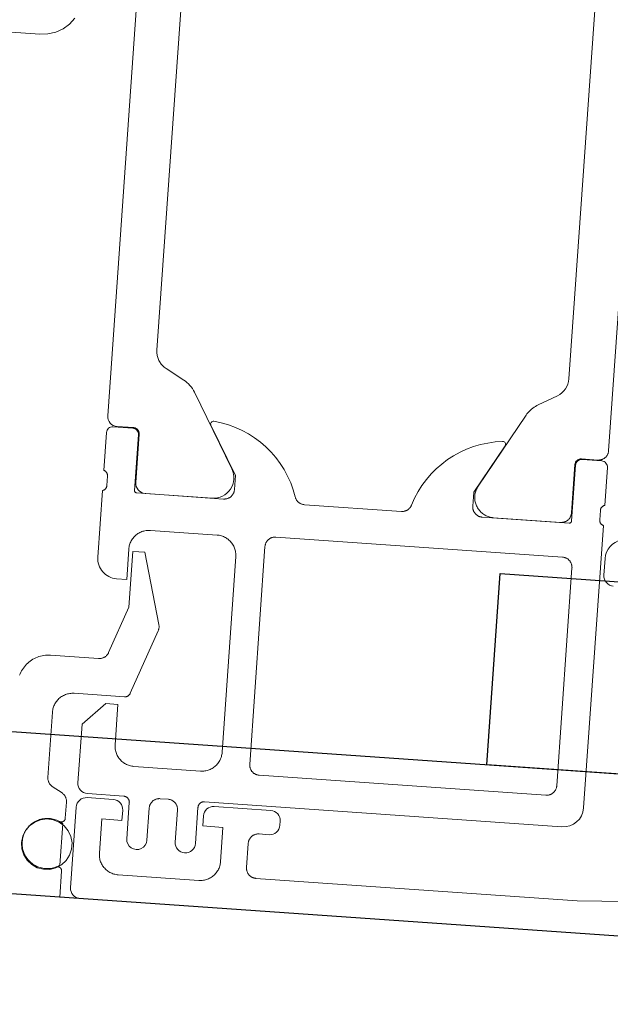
# Model space of a CAD drawing. Header units: metres. Extents: x 63115 to 703450, y -261936 to -53969.
# Tile 64 of 256: x 161094 to 161123, y -144077 to -144028. Entities that reach past the tile are written whole.
import ezdxf

# ---------------------------------------------------------------- set-up
doc = ezdxf.new("R2010")
doc.units = ezdxf.units.M
doc.layers.add('_01Hulplijnen', color=6, linetype='Continuous', plot=False)
for name, color, linetype in [('_02Binnenwanden', 2, 'Continuous'), ('_03-PROJECTION', 1, 'Continuous'), ('LAYER98', 7, 'Continuous')]:
    doc.layers.add(name, color=color, linetype=linetype)

# ---------------------------------------------------------------- blocks, each defined once
blk = doc.blocks.new('*U183')
at = {"layer": '_02Binnenwanden'}
blk.add_lwpolyline([(-35.018, 0.297), (-34.938, 9.77), (-4.09, 9.508), (-3.206, 113.535), (5.134, 113.464), (4.251, 9.437), (35.099, 9.175), (35.018, -0.297)], close=True, dxfattribs=at)
blk = doc.blocks.new('ruit_950x8')
at = {"layer": '_01Hulplijnen'}
blk.add_lwpolyline([(0, 0), (950, 0), (950, 8), (0, 8)], close=True, dxfattribs=at)
blk = doc.blocks.new('*U162')
at = {"layer": 'LAYER98', "color": 7, "linetype": 'Continuous', "lineweight": 9}
for points in [[(77.633, 38.41), (77.882, 38.1), (78.187, 37.846), (78.536, 37.656), (78.916, 37.54), (79.31, 37.5), (93.05, 37.5)], [(49.85, 18.91), (49.85, 43.99)], [(74.65, 18.91), (74.65, 43.99)], [(52.05, 40.586), (52.05, 22.314)], [(72.45, 40.586), (72.45, 22.314)], [(72.45, 22.314), (72.449, 22.261), (72.444, 22.209), (72.437, 22.156), (72.427, 22.104), (72.415, 22.053), (72.4, 22.002), (72.382, 21.952), (72.362, 21.903), (72.338, 21.855), (72.313, 21.809), (72.285, 21.764), (72.254, 21.721), (72.222, 21.679), (72.187, 21.639), (72.151, 21.601), (72.112, 21.565), (72.071, 21.531), (72.029, 21.499), (71.985, 21.469), (71.939, 21.442)], [(52.56, 21.442), (53.474, 20.929)], [(71.939, 21.442), (71.026, 20.929)], [(53.474, 20.929), (53.543, 20.888), (53.61, 20.844), (53.674, 20.795), (53.736, 20.743), (53.794, 20.688), (53.85, 20.631), (53.902, 20.57), (53.952, 20.506), (53.997, 20.44), (54.039, 20.372)], [(54.039, 20.372), (56.153, 16.71)], [(70.46, 20.372), (68.347, 16.71)], [(50.35, 18.41), (50.323, 18.411), (50.295, 18.413), (50.269, 18.417), (50.243, 18.422), (50.216, 18.428), (50.19, 18.436), (50.165, 18.446), (50.14, 18.456), (50.116, 18.468), (50.092, 18.482), (50.069, 18.496), (50.047, 18.512), (50.026, 18.529), (50.006, 18.547), (49.987, 18.566), (49.969, 18.586), (49.952, 18.607), (49.936, 18.629), (49.921, 18.652), (49.908, 18.676), (49.896, 18.7), (49.885, 18.725), (49.876, 18.75), (49.868, 18.776), (49.862, 18.802), (49.856, 18.829), (49.853, 18.856), (49.85, 18.883), (49.85, 18.91)], [(54.968, 18.793), (56.35, 16.4), (56.35, 15.7)], [(68.15, 15.7), (68.15, 16.4), (69.532, 18.793)], [(49.85, 18.08), (49.85, 16.2)], [(51.129, 18.38), (50.15, 18.38)], [(51.161, 18.41), (50.35, 18.41)], [(51.43, 15.32), (51.43, 18.08)], [(51.459, 15.71), (51.46, 18.11)], [(73.04, 18.11), (73.04, 18.126), (73.042, 18.142), (73.043, 18.158), (73.046, 18.175), (73.05, 18.19), (73.055, 18.206), (73.061, 18.221), (73.067, 18.236), (73.075, 18.25), (73.083, 18.265), (73.091, 18.278), (73.101, 18.292), (73.111, 18.304), (73.122, 18.316), (73.133, 18.328), (73.145, 18.339), (73.158, 18.349), (73.171, 18.358), (73.185, 18.367), (73.199, 18.375), (73.213, 18.382), (73.228, 18.389), (73.244, 18.394), (73.259, 18.399), (73.275, 18.403), (73.291, 18.406), (73.307, 18.408), (73.324, 18.41), (73.339, 18.41)], [(73.04, 15.71), (73.04, 18.11)], [(73.07, 18.08), (73.07, 15.32)], [(73.339, 18.41), (74.15, 18.41)], [(74.35, 18.38), (73.37, 18.38)], [(74.65, 16.2), (74.65, 18.08)], [(56.153, 16.71), (56.178, 16.663), (56.202, 16.614), (56.222, 16.565), (56.24, 16.514), (56.254, 16.462), (56.267, 16.41), (56.276, 16.357), (56.283, 16.304), (56.286, 16.25), (56.287, 16.197), (56.285, 16.143), (56.28, 16.089), (56.272, 16.036), (56.261, 15.984), (56.248, 15.932), (56.231, 15.881), (56.212, 15.83), (56.19, 15.781), (56.166, 15.733), (56.139, 15.687), (56.11, 15.642), (56.079, 15.599), (56.044, 15.557), (56.008, 15.517), (55.97, 15.479), (55.929, 15.444), (55.887, 15.411), (55.844, 15.379), (55.798, 15.351), (55.751, 15.324), (55.704, 15.301), (55.654, 15.28), (55.604, 15.261), (55.552, 15.246), (55.5, 15.233), (55.448, 15.223), (55.394, 15.216), (55.34, 15.211), (55.287, 15.21)], [(49.85, 16.2), (49.865, 16.195), (49.878, 16.19), (49.892, 16.184), (49.906, 16.177), (49.918, 16.169), (49.931, 16.161), (49.944, 16.152), (49.956, 16.142), (49.966, 16.132), (49.977, 16.121), (49.987, 16.109), (49.996, 16.097), (50.004, 16.085), (50.012, 16.072), (50.02, 16.059), (50.026, 16.045), (50.032, 16.031), (50.037, 16.016), (50.042, 16.002), (50.044, 15.987), (50.047, 15.972), (50.048, 15.957), (50.049, 15.942), (50.05, 15.927)], [(74.45, 15.927), (74.45, 15.942), (74.451, 15.957), (74.453, 15.972), (74.456, 15.987), (74.458, 16.002), (74.462, 16.016), (74.467, 16.031), (74.473, 16.045), (74.48, 16.059), (74.487, 16.072), (74.495, 16.085), (74.503, 16.097), (74.513, 16.109), (74.523, 16.121), (74.534, 16.132), (74.544, 16.142), (74.556, 16.152), (74.568, 16.161), (74.581, 16.169), (74.594, 16.177), (74.608, 16.184), (74.622, 16.19), (74.635, 16.195), (74.65, 16.2)], [(50.05, 15.927), (50.05, 15.473)], [(51.959, 15.21), (51.933, 15.211), (51.906, 15.213), (51.879, 15.217), (51.852, 15.222), (51.826, 15.228), (51.8, 15.236), (51.775, 15.246), (51.75, 15.256), (51.726, 15.268), (51.702, 15.281), (51.679, 15.296), (51.658, 15.312), (51.636, 15.329), (51.616, 15.347), (51.597, 15.366), (51.579, 15.386), (51.562, 15.407), (51.546, 15.429), (51.532, 15.452), (51.518, 15.476), (51.506, 15.5), (51.496, 15.525), (51.486, 15.55), (51.478, 15.576), (51.471, 15.603), (51.466, 15.629), (51.462, 15.656), (51.46, 15.683), (51.459, 15.71)], [(56.35, 15.7), (56.349, 15.673), (56.347, 15.646), (56.343, 15.619), (56.338, 15.593), (56.332, 15.566), (56.324, 15.54), (56.314, 15.515), (56.303, 15.49), (56.292, 15.466), (56.278, 15.442), (56.264, 15.419), (56.248, 15.397), (56.231, 15.376), (56.212, 15.356), (56.194, 15.337), (56.173, 15.319), (56.153, 15.302), (56.13, 15.286), (56.108, 15.271), (56.084, 15.258), (56.06, 15.246), (56.035, 15.236), (56.009, 15.226), (55.984, 15.218), (55.958, 15.212), (55.931, 15.207), (55.904, 15.203), (55.876, 15.201), (55.85, 15.2)], [(68.65, 15.2), (68.623, 15.201), (68.596, 15.203), (68.569, 15.207), (68.542, 15.212), (68.516, 15.218), (68.49, 15.226), (68.464, 15.236), (68.44, 15.246), (68.416, 15.258), (68.392, 15.271), (68.37, 15.286), (68.347, 15.302), (68.326, 15.319), (68.306, 15.337), (68.287, 15.356), (68.269, 15.376), (68.251, 15.397), (68.236, 15.419), (68.221, 15.442), (68.208, 15.466), (68.196, 15.49), (68.185, 15.515), (68.176, 15.54), (68.168, 15.566), (68.162, 15.593), (68.157, 15.619), (68.153, 15.646), (68.151, 15.673), (68.15, 15.7)], [(74.45, 15.473), (74.45, 15.927)], [(50.05, 15.473), (50.049, 15.458), (50.048, 15.443), (50.047, 15.428), (50.044, 15.413), (50.042, 15.398), (50.037, 15.384), (50.032, 15.369), (50.026, 15.355), (50.02, 15.342), (50.012, 15.328), (50.004, 15.315), (49.996, 15.303), (49.987, 15.291), (49.977, 15.279), (49.966, 15.268), (49.956, 15.258), (49.944, 15.248), (49.931, 15.239), (49.918, 15.231), (49.906, 15.223), (49.892, 15.216), (49.878, 15.21), (49.865, 15.205), (49.85, 15.2)], [(49.85, 15.2), (49.85, 1.2)], [(51.55, 15.2), (51.543, 15.2), (51.537, 15.201), (51.531, 15.202), (51.524, 15.203), (51.518, 15.204), (51.511, 15.206), (51.505, 15.208), (51.5, 15.211), (51.494, 15.214), (51.488, 15.217), (51.483, 15.221), (51.477, 15.224), (51.472, 15.229), (51.467, 15.233), (51.462, 15.238), (51.458, 15.242), (51.455, 15.247), (51.451, 15.253), (51.447, 15.258), (51.444, 15.264), (51.441, 15.27), (51.438, 15.276), (51.436, 15.282), (51.434, 15.288), (51.433, 15.294), (51.431, 15.301), (51.43, 15.307), (51.43, 15.313), (51.43, 15.32)], [(55.85, 15.2), (51.55, 15.2)], [(55.287, 15.21), (51.959, 15.21)], [(59.85, 15.2), (59.823, 15.201), (59.795, 15.203), (59.768, 15.207), (59.741, 15.212), (59.714, 15.219), (59.688, 15.227), (59.663, 15.236), (59.637, 15.247), (59.613, 15.26), (59.589, 15.273), (59.566, 15.288), (59.544, 15.304), (59.523, 15.322), (59.502, 15.34), (59.484, 15.36), (59.465, 15.38), (59.449, 15.402), (59.433, 15.424), (59.418, 15.448), (59.405, 15.472), (59.393, 15.496), (59.382, 15.522), (59.374, 15.548)], [(64.65, 15.2), (59.85, 15.2)], [(65.126, 15.548), (65.117, 15.522), (65.107, 15.496), (65.094, 15.472), (65.082, 15.448), (65.067, 15.424), (65.051, 15.402), (65.035, 15.38), (65.016, 15.36), (64.997, 15.34), (64.977, 15.322), (64.956, 15.304), (64.933, 15.288), (64.911, 15.273), (64.886, 15.26), (64.862, 15.247), (64.837, 15.236), (64.811, 15.227), (64.786, 15.219), (64.758, 15.212), (64.732, 15.207), (64.705, 15.203), (64.677, 15.201), (64.65, 15.2)], [(72.95, 15.2), (68.65, 15.2)], [(69.212, 15.21), (72.54, 15.21)], [(73.07, 15.32), (73.07, 15.313), (73.069, 15.307), (73.068, 15.301), (73.067, 15.294), (73.066, 15.288), (73.064, 15.282), (73.061, 15.276), (73.059, 15.27), (73.056, 15.264), (73.052, 15.258), (73.049, 15.253), (73.045, 15.247), (73.042, 15.242), (73.037, 15.238), (73.033, 15.233), (73.028, 15.229), (73.023, 15.224), (73.017, 15.221), (73.012, 15.217), (73.006, 15.214), (73, 15.211), (72.995, 15.208), (72.988, 15.206), (72.982, 15.204), (72.976, 15.203), (72.969, 15.202), (72.962, 15.201), (72.957, 15.2), (72.95, 15.2)], [(74.65, 15.2), (74.635, 15.205), (74.622, 15.21), (74.608, 15.216), (74.594, 15.223), (74.581, 15.231), (74.568, 15.239), (74.556, 15.248), (74.544, 15.258), (74.534, 15.268), (74.523, 15.279), (74.513, 15.291), (74.503, 15.303), (74.495, 15.315), (74.487, 15.328), (74.48, 15.342), (74.473, 15.355), (74.467, 15.369), (74.462, 15.384), (74.458, 15.398), (74.456, 15.413), (74.453, 15.428), (74.451, 15.443), (74.45, 15.458), (74.45, 15.473)], [(74.65, 11.906), (74.65, 15.2)], [(49.65, 12.75), (49.65, 13.581)], [(51.25, 13), (51.25, 13.027), (51.252, 13.054), (51.256, 13.081), (51.261, 13.108), (51.268, 13.134), (51.276, 13.16), (51.286, 13.186), (51.296, 13.21), (51.308, 13.235), (51.322, 13.258), (51.336, 13.281), (51.352, 13.303), (51.369, 13.324), (51.387, 13.344), (51.406, 13.363), (51.426, 13.382), (51.448, 13.398), (51.469, 13.414), (51.492, 13.429), (51.516, 13.442), (51.54, 13.454), (51.565, 13.465), (51.59, 13.474), (51.616, 13.482), (51.642, 13.489), (51.669, 13.494), (51.696, 13.498), (51.723, 13.5), (51.75, 13.5)], [(51.75, 13.5), (65.95, 13.5)], [(65.95, 13.5), (65.977, 13.5), (66.004, 13.498), (66.031, 13.494), (66.057, 13.489), (66.083, 13.482), (66.11, 13.474), (66.135, 13.465), (66.16, 13.454), (66.184, 13.442), (66.208, 13.429), (66.23, 13.414), (66.252, 13.398), (66.274, 13.382), (66.293, 13.363), (66.313, 13.344), (66.331, 13.324), (66.348, 13.303), (66.364, 13.281), (66.378, 13.258), (66.392, 13.235), (66.404, 13.21), (66.415, 13.186), (66.423, 13.16), (66.431, 13.134), (66.438, 13.108), (66.443, 13.081), (66.447, 13.054), (66.449, 13.027), (66.45, 13)], [(67.85, 12.4), (67.851, 12.455), (67.856, 12.509), (67.863, 12.562), (67.874, 12.615), (67.886, 12.668), (67.902, 12.72), (67.92, 12.771), (67.942, 12.82), (67.966, 12.869), (67.993, 12.916), (68.022, 12.962), (68.054, 13.006), (68.087, 13.048), (68.124, 13.088), (68.163, 13.126), (68.203, 13.163), (68.245, 13.197), (68.289, 13.228), (68.334, 13.257), (68.381, 13.284), (68.43, 13.308), (68.48, 13.329), (68.531, 13.348), (68.583, 13.364), (68.635, 13.377), (68.688, 13.387), (68.742, 13.395), (68.795, 13.399), (68.85, 13.4)], [(68.85, 13.4), (72.15, 13.4)], [(72.15, 13.4), (72.204, 13.399), (72.258, 13.395), (72.312, 13.387), (72.365, 13.377), (72.417, 13.364), (72.469, 13.348), (72.52, 13.329), (72.57, 13.308), (72.619, 13.284), (72.666, 13.257), (72.711, 13.228), (72.755, 13.197), (72.797, 13.163), (72.837, 13.126), (72.875, 13.088), (72.912, 13.048), (72.946, 13.006), (72.978, 12.962), (73.006, 12.916), (73.034, 12.869), (73.057, 12.82), (73.079, 12.771), (73.097, 12.72), (73.114, 12.668), (73.126, 12.615), (73.136, 12.562), (73.144, 12.509), (73.148, 12.455), (73.15, 12.4)], [(51.25, 2.2), (51.25, 13)], [(66.45, 13), (66.45, 2.2)], [(67.85, 2.7), (67.85, 12.4)], [(71.407, 8.78), (72.35, 12.3), (72.95, 12.3), (72.95, 9.539), (73.791, 7.229)], [(73.15, 12.4), (73.15, 10.9), (73.65, 10.9)], [(71.419, 8.479), (71.411, 8.506), (71.404, 8.533), (71.398, 8.56), (71.393, 8.587), (71.391, 8.615), (71.389, 8.643), (71.39, 8.67), (71.392, 8.698), (71.395, 8.726), (71.4, 8.753), (71.407, 8.78)], [(72.578, 5.297), (71.419, 8.479)], [(73.791, 7.229), (73.8, 7.204), (73.811, 7.18), (73.824, 7.156), (73.837, 7.134), (73.852, 7.112), (73.868, 7.09), (73.885, 7.07), (73.903, 7.05), (73.922, 7.032), (73.942, 7.014), (73.962, 6.998), (73.985, 6.983), (74.007, 6.969), (74.031, 6.956), (74.054, 6.944), (74.079, 6.934), (74.104, 6.925), (74.129, 6.917), (74.155, 6.911), (74.181, 6.906), (74.208, 6.903), (74.234, 6.901), (74.26, 6.9)], [(74.26, 6.9), (76.65, 6.9)], [(76.65, 6.9), (76.731, 6.898), (76.812, 6.891), (76.892, 6.88), (76.972, 6.865), (77.051, 6.845), (77.128, 6.822), (77.205, 6.793), (77.28, 6.761), (77.352, 6.725), (77.423, 6.685), (77.492, 6.642), (77.557, 6.594), (77.621, 6.543), (77.681, 6.489), (77.739, 6.432), (77.793, 6.371), (77.844, 6.308), (77.891, 6.242), (77.935, 6.173), (77.975, 6.103), (78.011, 6.03), (78.043, 5.955), (78.071, 5.879), (78.095, 5.801)], [(72.86, 5.1), (72.843, 5.1), (72.828, 5.102), (72.812, 5.104), (72.796, 5.106), (72.781, 5.11), (72.766, 5.115), (72.75, 5.12), (72.736, 5.126), (72.721, 5.134), (72.708, 5.141), (72.694, 5.15), (72.681, 5.159), (72.668, 5.168), (72.657, 5.179), (72.645, 5.19), (72.634, 5.202), (72.625, 5.214), (72.615, 5.227), (72.606, 5.24), (72.597, 5.254), (72.59, 5.268), (72.583, 5.282), (72.578, 5.297)], [(75.35, 5.1), (72.86, 5.1)], [(76.35, 4.1), (76.348, 4.154), (76.344, 4.208), (76.336, 4.262), (76.327, 4.315), (76.313, 4.367), (76.297, 4.419), (76.279, 4.47), (76.257, 4.52), (76.233, 4.568), (76.207, 4.615), (76.177, 4.661), (76.146, 4.705), (76.112, 4.747), (76.076, 4.788), (76.038, 4.826), (75.998, 4.862), (75.955, 4.896), (75.911, 4.928), (75.866, 4.957), (75.818, 4.983), (75.77, 5.008), (75.72, 5.029), (75.669, 5.048), (75.618, 5.063), (75.565, 5.077), (75.511, 5.087), (75.458, 5.094), (75.404, 5.099), (75.35, 5.1)], [(74.85, 0.7), (74.85, 3.6), (73.75, 4.7), (73.15, 4.7), (73.15, 2.7)], [(76.35, 0.866), (76.35, 4.1)], [(68.85, 1.7), (68.795, 1.702), (68.742, 1.706), (68.688, 1.714), (68.635, 1.724), (68.583, 1.737), (68.531, 1.753), (68.48, 1.771), (68.43, 1.793), (68.381, 1.817), (68.334, 1.844), (68.289, 1.873), (68.245, 1.904), (68.203, 1.938), (68.163, 1.974), (68.124, 2.013), (68.087, 2.053), (68.054, 2.095), (68.022, 2.139), (67.993, 2.185), (67.966, 2.232), (67.942, 2.281), (67.92, 2.33), (67.902, 2.381), (67.886, 2.433), (67.874, 2.485), (67.863, 2.539), (67.856, 2.592), (67.851, 2.646), (67.85, 2.7)], [(73.15, 2.7), (73.148, 2.646), (73.144, 2.592), (73.136, 2.539), (73.126, 2.485), (73.114, 2.433), (73.097, 2.381), (73.079, 2.33), (73.057, 2.281), (73.034, 2.232), (73.006, 2.185), (72.977, 2.139), (72.946, 2.095), (72.912, 2.053), (72.875, 2.013), (72.837, 1.975), (72.797, 1.938), (72.755, 1.905), (72.71, 1.873), (72.666, 1.844), (72.619, 1.817), (72.57, 1.793), (72.52, 1.771), (72.469, 1.753), (72.417, 1.737), (72.365, 1.724), (72.312, 1.714), (72.258, 1.706), (72.204, 1.702), (72.15, 1.7)], [(51.75, 1.7), (51.723, 1.701), (51.696, 1.703), (51.669, 1.707), (51.642, 1.712), (51.616, 1.719), (51.59, 1.727), (51.565, 1.736), (51.54, 1.747), (51.516, 1.759), (51.492, 1.772), (51.469, 1.787), (51.448, 1.802), (51.426, 1.819), (51.406, 1.837), (51.387, 1.856), (51.369, 1.877), (51.352, 1.898), (51.336, 1.92), (51.322, 1.943), (51.308, 1.966), (51.296, 1.99), (51.286, 2.015), (51.276, 2.041), (51.268, 2.067), (51.261, 2.093), (51.256, 2.119), (51.252, 2.146), (51.25, 2.173), (51.25, 2.2)], [(66.45, 2.2), (66.449, 2.173), (66.447, 2.146), (66.443, 2.12), (66.438, 2.093), (66.431, 2.067), (66.423, 2.041), (66.415, 2.015), (66.404, 1.99), (66.392, 1.966), (66.378, 1.943), (66.364, 1.92), (66.348, 1.898), (66.331, 1.877), (66.313, 1.856), (66.293, 1.837), (66.274, 1.819), (66.252, 1.802), (66.23, 1.787), (66.208, 1.772), (66.184, 1.759), (66.16, 1.747), (66.135, 1.736), (66.11, 1.727), (66.083, 1.719), (66.057, 1.712), (66.031, 1.707), (66.004, 1.703), (65.977, 1.701), (65.95, 1.7)], [(65.95, 1.7), (51.75, 1.7)], [(72.15, 1.7), (68.85, 1.7)], [(76.1, 0.433), (76.124, 0.448), (76.146, 0.463), (76.167, 0.48), (76.188, 0.498), (76.208, 0.517), (76.227, 0.538), (76.245, 0.559), (76.26, 0.581), (76.276, 0.604), (76.29, 0.628), (76.302, 0.653), (76.313, 0.678), (76.323, 0.704), (76.331, 0.73), (76.337, 0.757), (76.343, 0.784), (76.347, 0.811), (76.349, 0.838), (76.35, 0.866)], [(50.85, 0.2), (68.55, 0.2)], [(68.05, 0), (65.25, 0)], [(68.55, 0.2), (68.567, 0.199), (68.583, 0.198), (68.599, 0.196), (68.615, 0.193), (68.63, 0.189), (68.646, 0.184), (68.662, 0.179), (68.676, 0.172), (68.691, 0.165), (68.706, 0.157), (68.719, 0.148), (68.732, 0.139), (68.745, 0.129), (68.757, 0.118), (68.768, 0.106), (68.779, 0.094), (68.79, 0.082), (68.799, 0.068), (68.807, 0.055), (68.816, 0.041), (68.823, 0.026), (68.83, 0.011), (68.834, -0.004), (68.839, -0.02), (68.843, -0.035), (68.846, -0.052), (68.849, -0.068), (68.85, -0.084), (68.85, -0.1)], [(69.851, -0.3), (69.851, -0.273), (69.854, -0.246), (69.857, -0.219), (69.863, -0.193), (69.869, -0.166), (69.876, -0.14), (69.886, -0.115), (69.897, -0.09), (69.909, -0.066), (69.922, -0.042), (69.937, -0.02), (69.953, 0.003), (69.969, 0.024), (69.988, 0.044), (70.007, 0.063), (70.027, 0.081), (70.048, 0.098), (70.07, 0.114), (70.093, 0.128), (70.117, 0.142), (70.141, 0.154), (70.166, 0.165), (70.191, 0.174), (70.217, 0.182), (70.244, 0.188), (70.27, 0.193), (70.296, 0.197), (70.324, 0.199), (70.351, 0.2)], [(70.351, 0.2), (70.75, 0.2)], [(70.75, 0.2), (70.778, 0.199), (70.805, 0.197), (70.832, 0.193), (70.858, 0.188), (70.884, 0.182), (70.911, 0.174), (70.936, 0.165), (70.96, 0.154), (70.985, 0.142), (71.008, 0.128), (71.032, 0.114), (71.053, 0.098), (71.075, 0.081), (71.094, 0.063), (71.114, 0.044), (71.131, 0.024), (71.149, 0.003), (71.165, -0.02), (71.179, -0.042), (71.193, -0.066), (71.205, -0.09), (71.215, -0.115), (71.224, -0.14), (71.233, -0.166), (71.239, -0.193), (71.244, -0.219), (71.248, -0.246), (71.25, -0.273), (71.25, -0.3)], [(72.25, -0.1), (72.25, -0.084), (72.252, -0.068), (72.254, -0.052), (72.257, -0.035), (72.261, -0.02), (72.266, -0.004), (72.272, 0.011), (72.278, 0.026), (72.286, 0.041), (72.293, 0.055), (72.302, 0.068), (72.312, 0.082), (72.322, 0.094), (72.333, 0.106), (72.344, 0.118), (72.356, 0.129), (72.369, 0.139), (72.382, 0.148), (72.396, 0.157), (72.41, 0.165), (72.424, 0.172), (72.44, 0.179), (72.455, 0.184), (72.47, 0.189), (72.486, 0.193), (72.502, 0.196), (72.518, 0.198), (72.535, 0.199), (72.55, 0.2)], [(72.55, 0.2), (74.35, 0.2)], [(74.35, 0), (73.05, 0)], [(75.35, -0.289), (75.351, -0.261), (75.353, -0.234), (75.357, -0.206), (75.362, -0.179), (75.369, -0.153), (75.376, -0.126), (75.386, -0.101), (75.398, -0.075), (75.41, -0.051), (75.424, -0.027), (75.439, -0.004), (75.456, 0.019), (75.473, 0.04), (75.492, 0.06), (75.511, 0.079), (75.532, 0.097), (75.554, 0.114), (75.577, 0.13), (75.6, 0.144)], [(75.6, 0.144), (76.1, 0.433)], [(68.85, -0.1), (68.851, -1.89)], [(69.851, -1.89), (69.851, -0.3)], [(71.25, -0.3), (71.25, -1.89)], [(72.25, -1.89), (72.25, -0.1)], [(75.35, -1.09), (75.35, -0.289)], [(64.75, -0.5), (64.75, -0.7)], [(67.55, -2.7), (67.55, -1), (68.55, -1), (68.55, -0.5)], [(72.55, -0.5), (72.55, -1), (73.55, -1), (73.55, -2.7)], [(74.85, -4.5), (74.85, -0.5)], [(65.25, -1.2), (65.75, -1.2)], [(65.75, -1.2), (65.777, -1.201), (65.804, -1.203), (65.831, -1.207), (65.857, -1.212), (65.883, -1.218), (65.91, -1.226), (65.935, -1.236), (65.959, -1.246), (65.984, -1.258), (66.007, -1.271), (66.031, -1.286), (66.052, -1.302), (66.074, -1.319), (66.093, -1.337), (66.113, -1.356), (66.131, -1.376), (66.148, -1.397), (66.164, -1.419), (66.178, -1.442), (66.192, -1.466), (66.204, -1.49), (66.214, -1.515), (66.224, -1.54), (66.232, -1.566), (66.238, -1.593), (66.244, -1.619), (66.247, -1.646), (66.25, -1.673), (66.25, -1.7)], [(75.633, -1.272), (75.624, -1.276), (75.613, -1.28), (75.603, -1.283), (75.592, -1.285), (75.582, -1.287), (75.571, -1.289), (75.56, -1.29), (75.549, -1.29), (75.539, -1.29), (75.528, -1.289), (75.517, -1.287), (75.506, -1.285), (75.496, -1.283), (75.486, -1.28), (75.475, -1.276), (75.465, -1.271), (75.456, -1.267), (75.447, -1.261), (75.437, -1.255), (75.428, -1.249), (75.42, -1.242), (75.412, -1.235), (75.405, -1.227), (75.397, -1.219), (75.39, -1.211), (75.384, -1.202), (75.378, -1.193), (75.374, -1.184), (75.369, -1.174), (75.364, -1.164), (75.36, -1.154), (75.357, -1.144), (75.354, -1.133), (75.352, -1.122), (75.351, -1.112), (75.35, -1.101), (75.35, -1.09)], [(75.456, -1.372), (75.512, -1.336), (75.571, -1.303), (75.631, -1.273), (75.693, -1.246), (75.756, -1.223), (75.821, -1.204), (75.885, -1.187), (75.952, -1.175), (76.018, -1.166), (76.085, -1.161), (76.152, -1.159), (76.219, -1.161), (76.287, -1.166), (76.353, -1.175), (76.418, -1.188), (76.484, -1.204), (76.548, -1.224), (76.611, -1.247), (76.673, -1.274), (76.733, -1.304), (76.792, -1.337), (76.848, -1.373), (76.903, -1.412), (76.955, -1.455), (77.005, -1.499), (77.052, -1.547), (77.097, -1.597), (77.139, -1.649), (77.178, -1.704), (77.214, -1.76), (77.248, -1.819), (77.278, -1.879), (77.304, -1.941), (77.328, -2.004), (77.347, -2.068), (77.363, -2.133), (77.375, -2.199), (77.385, -2.266), (77.39, -2.333), (77.392, -2.4), (77.39, -2.467), (77.385, -2.534), (77.375, -2.601), (77.363, -2.667), (77.347, -2.732), (77.328, -2.796), (77.304, -2.859), (77.278, -2.921), (77.248, -2.981), (77.214, -3.04), (77.178, -3.096), (77.139, -3.151), (77.097, -3.203), (77.052, -3.253), (77.005, -3.301), (76.955, -3.345), (76.903, -3.388), (76.848, -3.427), (76.792, -3.463), (76.733, -3.496), (76.673, -3.526), (76.611, -3.553), (76.548, -3.576), (76.484, -3.596), (76.418, -3.612), (76.353, -3.625), (76.287, -3.634), (76.219, -3.639), (76.152, -3.641), (76.085, -3.639), (76.018, -3.634), (75.952, -3.625), (75.885, -3.613), (75.821, -3.596), (75.756, -3.577), (75.693, -3.554), (75.631, -3.527), (75.571, -3.497), (75.512, -3.464), (75.456, -3.428)], [(75.456, -3.428), (75.456, -1.372)], [(75.633, -3.528), (75.695, -3.554), (75.758, -3.578), (75.823, -3.597), (75.887, -3.613), (75.954, -3.625), (76.02, -3.635), (76.086, -3.64), (76.154, -3.641), (76.221, -3.639), (76.288, -3.634), (76.354, -3.625), (76.42, -3.612), (76.486, -3.595), (76.549, -3.576), (76.613, -3.552), (76.674, -3.526), (76.734, -3.496), (76.792, -3.463), (76.849, -3.427), (76.904, -3.387), (76.956, -3.345), (77.005, -3.3), (77.053, -3.253), (77.098, -3.203), (77.14, -3.15), (77.179, -3.096), (77.215, -3.039), (77.249, -2.981), (77.278, -2.92), (77.304, -2.859), (77.328, -2.796), (77.347, -2.732), (77.364, -2.667), (77.376, -2.601), (77.385, -2.534), (77.39, -2.467), (77.392, -2.4), (77.39, -2.333), (77.385, -2.266), (77.376, -2.199), (77.364, -2.134), (77.347, -2.068), (77.328, -2.004), (77.304, -1.941), (77.278, -1.879), (77.249, -1.819), (77.215, -1.761), (77.179, -1.704), (77.14, -1.65), (77.098, -1.597), (77.053, -1.547), (77.005, -1.5), (76.956, -1.455), (76.904, -1.413), (76.849, -1.374), (76.792, -1.337), (76.734, -1.304), (76.674, -1.274), (76.613, -1.248), (76.549, -1.224), (76.486, -1.205), (76.42, -1.188), (76.354, -1.176), (76.288, -1.166), (76.221, -1.161), (76.154, -1.159), (76.086, -1.16), (76.02, -1.166), (75.954, -1.175), (75.887, -1.187), (75.823, -1.203), (75.758, -1.222), (75.695, -1.245), (75.633, -1.272)], [(66.25, -1.7), (66.25, -2.9)], [(66.25, -2.9), (66.25, -2.927), (66.247, -2.954), (66.244, -2.981), (66.238, -3.008), (66.232, -3.034), (66.224, -3.06), (66.214, -3.085), (66.204, -3.11), (66.192, -3.134), (66.178, -3.158), (66.164, -3.181), (66.148, -3.203), (66.131, -3.224), (66.113, -3.244), (66.093, -3.263), (66.074, -3.281), (66.052, -3.298), (66.031, -3.314), (66.007, -3.328), (65.984, -3.342), (65.959, -3.354), (65.935, -3.365), (65.91, -3.374), (65.883, -3.382), (65.857, -3.388), (65.831, -3.393), (65.804, -3.397), (65.777, -3.399), (65.75, -3.4)], [(68.55, -3.7), (68.496, -3.698), (68.442, -3.694), (68.388, -3.687), (68.334, -3.677), (68.283, -3.664), (68.231, -3.648), (68.179, -3.629), (68.13, -3.608), (68.082, -3.583), (68.035, -3.557), (67.989, -3.528), (67.945, -3.496), (67.903, -3.462), (67.862, -3.426), (67.824, -3.388), (67.788, -3.347), (67.753, -3.305), (67.722, -3.261), (67.693, -3.216), (67.667, -3.168), (67.642, -3.12), (67.621, -3.07), (67.602, -3.019), (67.586, -2.968), (67.573, -2.915), (67.563, -2.862), (67.556, -2.808), (67.551, -2.754), (67.55, -2.7)], [(73.55, -2.7), (73.548, -2.754), (73.544, -2.808), (73.537, -2.862), (73.527, -2.915), (73.513, -2.968), (73.498, -3.019), (73.479, -3.07), (73.458, -3.12), (73.433, -3.168), (73.407, -3.216), (73.377, -3.261), (73.346, -3.305), (73.312, -3.347), (73.276, -3.388), (73.238, -3.426), (73.197, -3.462), (73.155, -3.496), (73.111, -3.528), (73.065, -3.557), (73.018, -3.583), (72.97, -3.608), (72.92, -3.629), (72.87, -3.648), (72.817, -3.664), (72.765, -3.677), (72.711, -3.687), (72.658, -3.694), (72.604, -3.698), (72.55, -3.7)], [(65.75, -3.4), (49.85, -3.4), (43.792, -3.054)], [(72.55, -3.7), (68.55, -3.7)], [(75.35, -3.71), (75.35, -3.699), (75.351, -3.688), (75.352, -3.678), (75.354, -3.667), (75.357, -3.656), (75.36, -3.646), (75.364, -3.636), (75.369, -3.626), (75.374, -3.616), (75.378, -3.607), (75.384, -3.598), (75.39, -3.589), (75.397, -3.581), (75.405, -3.573), (75.412, -3.565), (75.42, -3.558), (75.428, -3.551), (75.437, -3.545), (75.447, -3.539), (75.456, -3.533), (75.465, -3.529), (75.475, -3.524), (75.486, -3.521), (75.496, -3.517), (75.506, -3.515), (75.517, -3.513), (75.528, -3.511), (75.539, -3.51), (75.549, -3.51), (75.56, -3.51), (75.571, -3.511), (75.582, -3.512), (75.592, -3.515), (75.603, -3.517), (75.613, -3.52), (75.624, -3.524), (75.633, -3.528)], [(75.35, -5), (75.35, -3.71)], [(-0.65, -5), (74.35, -5)], [(96.35, -5), (75.35, -5)]]:
    blk.add_lwpolyline(points, dxfattribs=at)
for points in [[(52.05, 22.314, 0.271196), (52.56, 21.443)], [(71.026, 20.929, 0.134733), (70.461, 20.371)], [(55.101, 18.999, 0.610538), (54.968, 18.793)], [(59.374, 15.548, 0.299201), (55.101, 19)], [(69.398, 18.999, 0.299201), (65.126, 15.548)], [(69.532, 18.793, 0.610538), (69.398, 18.999)], [(74.15, 18.41, 0.414214), (74.65, 18.91)], [(50.15, 18.38, 0.414214), (49.85, 18.08)], [(51.43, 18.08, 0.414214), (51.129, 18.38)], [(51.46, 18.11, 0.414254), (51.161, 18.41)], [(73.37, 18.38, 0.414214), (73.07, 18.08)], [(74.65, 18.08, 0.414214), (74.35, 18.38)], [(68.347, 16.71, 0.57735), (69.212, 15.21)], [(72.54, 15.21, 0.414254), (73.04, 15.71)], [(49.65, 13.581, 0.339579), (48.908, 14.547)], [(49.15, 12.25, 0.414214), (49.65, 12.75)], [(73.65, 10.9, 0.415981), (74.65, 11.906)], [(49.85, 1.2, 0.414213), (50.85, 0.2)], [(74.35, 0.2, 0.414214), (74.85, 0.7)], [(65.25, 0, 0.41423), (64.75, -0.5)], [(68.55, -0.5, 0.414185), (68.05, 0)], [(73.05, 0, 0.414255), (72.549, -0.5)], [(74.85, -0.5, 0.414216), (74.35, 0)], [(64.75, -0.7, 0.414229), (65.25, -1.2)], [(68.851, -1.89, 1), (69.851, -1.89)], [(71.25, -1.89, 1), (72.25, -1.89)], [(74.35, -5, 0.414216), (74.85, -4.5)]]:
    blk.add_lwpolyline(points, format="xyb", dxfattribs=at)
blk.add_lwpolyline([(75.378, -3.403), (75.164, -3.175), (75.012, -2.9), (74.935, -2.596), (74.935, -2.283), (75.012, -1.979), (75.164, -1.705), (75.378, -1.477), (75.642, -1.309), (75.941, -1.212), (76.253, -1.192), (76.561, -1.251), (76.844, -1.384), (77.086, -1.584), (77.27, -1.838), (77.385, -2.129), (77.424, -2.44), (77.385, -2.751), (77.27, -3.042), (77.086, -3.295), (76.844, -3.495), (76.561, -3.629), (76.253, -3.687), (75.941, -3.668), (75.642, -3.571)], close=True, dxfattribs=at)
blk = doc.blocks.new('pui_02')
at = {"layer": '_02Binnenwanden', "rotation": 356.4865083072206}
blk.add_blockref('*U183', (-947.686, -2808.658), dxfattribs=at)
at = {"layer": '_03-PROJECTION', "xscale": -1}
for name, p, rotation in [('*U162', (-928.194, -2813.028), 355.9999999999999), ('ruit_950x8', (-948.244, -2816.638), 356)]:
    blk.add_blockref(name, p, dxfattribs=dict(at, rotation=rotation))

msp = doc.modelspace()

# ---------------------------------------------------------------- block references
at = {"layer": '_02Binnenwanden'}
msp.add_blockref('pui_02', (162099.369, -141258.61), dxfattribs=at)

doc.saveas('drawing.dxf')
